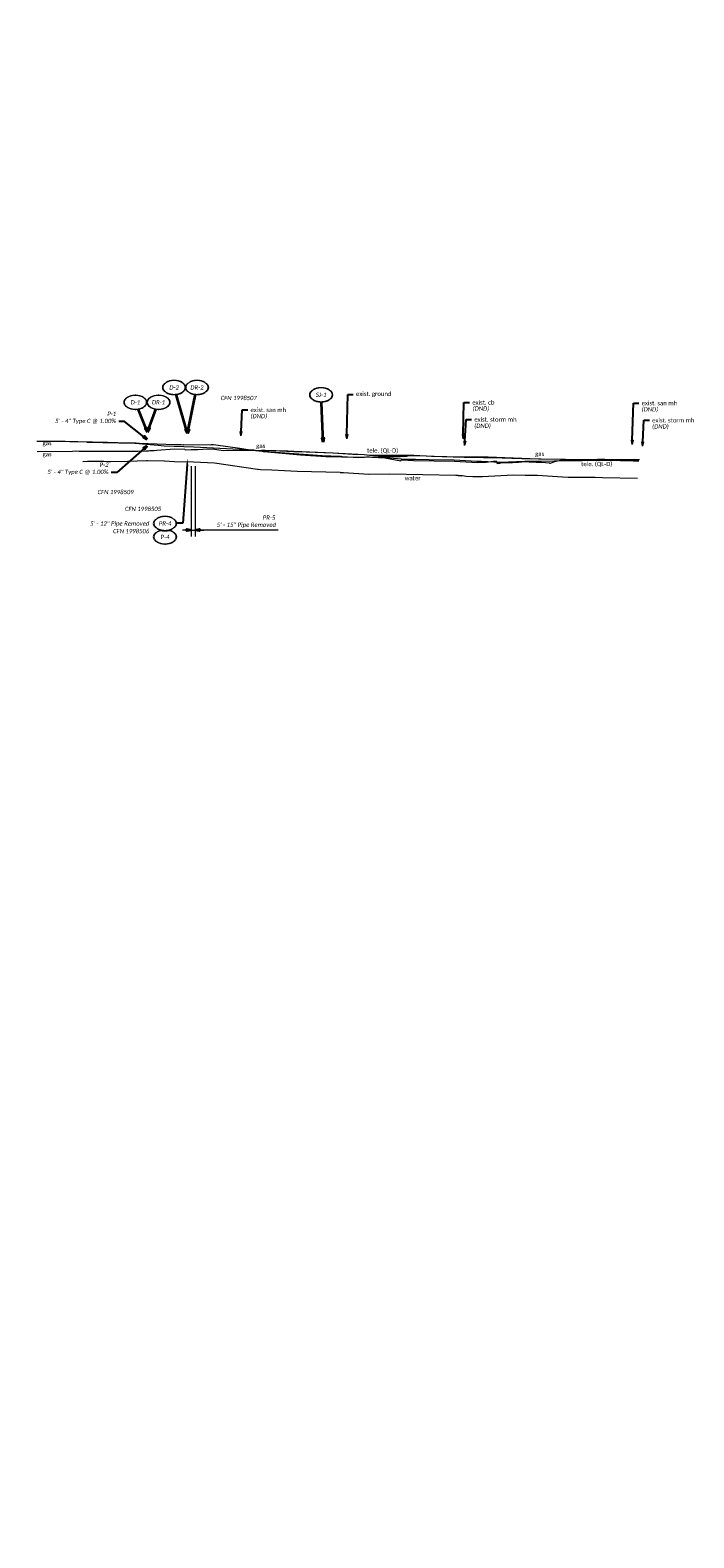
# Model space of a CAD drawing. Header units: feet. Extents: x 0 to 2274384, y 0 to 503175.
# Tile 2 of 9: x 2273951 to 2274384, y 501209 to 502192. Entities that reach past the tile are written whole.
import ezdxf
from ezdxf import colors
from ezdxf.entities.mleader import LeaderData, LeaderLine
from ezdxf.enums import TextEntityAlignment as Align
from ezdxf.math import Vec2, Vec3

# ---------------------------------------------------------------- set-up
doc = ezdxf.new("R2010")
doc.units = ezdxf.units.FT
doc.header["$LTSCALE"] = 20
doc.header["$MEASUREMENT"] = 0
for name, pattern in [('gasex', [0]), ('teleex', [0]), ('waterex', [0])]:
    doc.linetypes.add(name, pattern=pattern)
doc.layers.get('0').update_dxf_attribs({"lineweight": 15, "true_color": 0xc2ced6})
doc.layers.get('Defpoints').update_dxf_attribs({"lineweight": 15})
for name, color, linetype, lineweight in [('TX_P_20', 7, 'Continuous', 35), ('TX_X_5', 7, 'Continuous', 15), ('UT_X_Water_Text', 7, 'Continuous', 15)]:
    doc.layers.add(name, color=color, linetype=linetype, lineweight=lineweight)
for name, color, linetype, lineweight, true_color in [('UT_X_Gas', 2, 'gasex', 15, 0xffff00), ('UT_X_Telecom', 7, 'teleex', 15, 0xff8000), ('UT_X_Water', 7, 'waterex', 15, 0x40e0d0)]:
    doc.layers.add(name, color=color, linetype=linetype, lineweight=lineweight, true_color=true_color)
doc.styles.add('P_Slanted - Normal Fixed Spacing', font='calibrii.ttf', dxfattribs={"height": 0.14})
doc.styles.add('Slanted-Normal', font='font31.shx', dxfattribs={"height": 0.14})
doc.styles.get("Standard").update_dxf_attribs({"font": 'arial.ttf'})
doc.styles.add('X_Straight - Normal Fixed Spacing', font='calibril.ttf', dxfattribs={"height": 0.14})
doc.dimstyles.new('Dec-1  Slanted', dxfattribs={"dimtxt": 0.14, "dimasz": 0.14, "dimexe": 0.07, "dimexo": 0.07, "dimgap": 0.07, "dimtad": 1, "dimdec": 1, "dimzin": 3, "dimdsep": 46, "dimtxsty": 'Slanted-Normal', "dimblk": 'Dim1', "dimcen": 0, "dimclrd": 95, "dimclre": 95, "dimclrt": 7, "dimadec": 1, "dimazin": 3, "dimtfac": 1, "dimtdec": 1, "dimtix": 1, "dimtofl": 0, "dimtmove": 1, "dimatfit": 3, "dimldrblk": 'Dim1', "dimfxl": 1, "dimtolj": 1, "dimtzin": 0, "dimlwd": -1, "dimlwe": -1, "dimarcsym": 0})
doc.dimstyles.new('P_Dec-0 Masked Slanted', dxfattribs={"dimtxt": 0.14, "dimasz": 0.14, "dimexe": 0.21, "dimexo": 0.21, "dimgap": 0.0625, "dimtad": 1, "dimdec": 0, "dimzin": 3, "dimdsep": 46, "dimtxsty": 'P_Slanted - Normal Fixed Spacing', "dimblk": 'Dim1', "dimcen": 0.035, "dimclrd": 95, "dimclre": 95, "dimclrt": 7, "dimaunit": 1, "dimadec": 3, "dimazin": 2, "dimtfac": 1, "dimtdec": 0, "dimtix": 1, "dimtmove": 1, "dimatfit": 3, "dimldrblk": 'Dim1', "dimfxl": 1, "dimtfill": 1, "dimtolj": 1, "dimtzin": 0, "dimlwd": 15, "dimlwe": 15, "dimarcsym": 0})

# ---------------------------------------------------------------- blocks, each defined once
blk = doc.blocks.new('Dim1')
h = blk.add_hatch(color=4)
h.dxf.hatch_style = 1
h.paths.add_polyline_path([(0, 0), (-1, -0.2), (-1, 0.2)])
at = {"color": 4}
blk.add_lwpolyline([(0, 0), (-1, -0.2), (-1, 0.2), (0, 0)], dxfattribs=at)
blk = doc.blocks.new('*D1353')
at = {"layer": 'Defpoints', "color": 0, "transparency": 16777216}
for p in [(2274056.46, 501912.13), (2274059.1, 501912.13), (2274059.1, 501866.15)]:
    blk.add_point(p, dxfattribs=at)
at = {"layer": 'TX_P_20', "color": 95, "linetype": 'Continuous', "lineweight": 15, "transparency": 16777216}
for p, q in [((2274056.46, 501907.93), (2274056.46, 501861.95)), ((2274059.1, 501907.93), (2274059.1, 501861.95)), ((2274053.66, 501866.15), (2274050.86, 501866.15)), ((2274056.46, 501866.15), (2274059.1, 501866.15)), ((2274056.46, 501866.15), (2274059.1, 501866.15)), ((2274113.14, 501866.15), (2274059.1, 501866.15)), ((2274061.9, 501866.15), (2274064.7, 501866.15))]:
    blk.add_line(p, q, dxfattribs=at)
at = {"layer": 'TX_P_20', "color": 95, "lineweight": 15, "transparency": 16777216, "xscale": 2.8, "yscale": 2.8, "zscale": 2.8}
blk.add_blockref('Dim1', (2274056.46, 501866.15), dxfattribs=at)
at = {"layer": 'TX_P_20', "color": 95, "lineweight": 15, "transparency": 16777216, "xscale": 2.8, "yscale": 2.8, "zscale": 2.8, "rotation": 180}
blk.add_blockref('Dim1', (2274059.1, 501866.15), dxfattribs=at)
at = {"layer": 'TX_P_20', "color": 7, "transparency": 16777216, "insert": (2274092.37, 501871.62), "char_height": 2.8, "attachment_point": 5, "style": 'P_Slanted - Normal Fixed Spacing', "bg_fill": 3, "box_fill_scale": 1.25, "bg_fill_color": 256, "bg_fill_true_color": 13158600, "bg_fill_transparency": 0}
blk.add_mtext('\\A1;                              PR-5\\P5\' - 15" Pipe Removed', dxfattribs=at)
blk = doc.blocks.new('*U1327')
at = {"linetype": 'ByBlock', "lineweight": -2}
blk.add_ellipse((0, 0), major_axis=(-0.35, 0), ratio=0.628571, dxfattribs=at)
for points, override in [([(-0.108, 0.129), (0, 0)], {"dimldrblk": 'DotSmall'}), ([(-0.078, -0.138), (0, 0)], {"dimscale": 1, "dimgap": 0.07, "dimtad": 0, "dimldrblk": 'None'}), ([(0.394, -0.97), (0, 0)], {"dimscale": 1, "dimgap": 0.07, "dimtad": 0})]:
    blk.add_leader(points, dimstyle='Dec-1  Slanted', override=override)
blk.add_wipeout([(0.122, 0.195), (0.066, 0.206), (-0.005, 0.21), (-0.061, 0.207), (-0.117, 0.197), (-0.172, 0.181), (-0.227, 0.155), (-0.264, 0.131), (-0.296, 0.103), (-0.321, 0.069), (-0.333, 0.044), (-0.338, 0.022), (-0.34, 0), (-0.338, -0.022), (-0.332, -0.045), (-0.323, -0.066), (-0.298, -0.101), (-0.267, -0.13), (-0.233, -0.153), (-0.178, -0.179), (-0.122, -0.196), (-0.069, -0.206), (0, -0.21), (0.058, -0.206), (0.12, -0.196), (0.176, -0.179), (0.227, -0.156), (0.263, -0.132), (0.297, -0.101), (0.321, -0.068), (0.332, -0.043), (0.338, -0.022), (0.34, 0), (0.338, 0.022), (0.332, 0.044), (0.322, 0.066), (0.303, 0.094), (0.273, 0.124), (0.23, 0.154), (0.173, 0.18)])
at = {"style": 'P_Slanted - Normal Fixed Spacing'}
blk.add_attdef('D-000', text='', height=0.14, dxfattribs=at).set_placement((0, 0), align=Align.MIDDLE)
blk = doc.blocks.new('*U1329')
at = {"linetype": 'ByBlock', "lineweight": -2}
blk.add_ellipse((0, 0), major_axis=(-0.35, 0), ratio=0.628571, dxfattribs=at)
for points, override in [([(-0.359, -0.97), (0, 0)], {"dimscale": 1, "dimgap": 0.07, "dimtad": 0}), ([(-0.108, 0.129), (0, 0)], {"dimldrblk": 'DotSmall'}), ([(-0.078, -0.138), (0, 0)], {"dimscale": 1, "dimgap": 0.07, "dimtad": 0, "dimldrblk": 'None'})]:
    blk.add_leader(points, dimstyle='Dec-1  Slanted', override=override)
blk.add_wipeout([(0.122, 0.195), (0.066, 0.206), (-0.005, 0.21), (-0.061, 0.207), (-0.117, 0.197), (-0.172, 0.181), (-0.227, 0.155), (-0.264, 0.131), (-0.296, 0.103), (-0.321, 0.069), (-0.333, 0.044), (-0.338, 0.022), (-0.34, 0), (-0.338, -0.022), (-0.332, -0.045), (-0.323, -0.066), (-0.298, -0.101), (-0.267, -0.13), (-0.233, -0.153), (-0.178, -0.179), (-0.122, -0.196), (-0.069, -0.206), (0, -0.21), (0.058, -0.206), (0.12, -0.196), (0.176, -0.179), (0.227, -0.156), (0.263, -0.132), (0.297, -0.101), (0.321, -0.068), (0.332, -0.043), (0.338, -0.022), (0.34, 0), (0.338, 0.022), (0.332, 0.044), (0.322, 0.066), (0.303, 0.094), (0.273, 0.124), (0.23, 0.154), (0.173, 0.18)])
at = {"style": 'P_Slanted - Normal Fixed Spacing'}
blk.add_attdef('D-000', text='', height=0.14, dxfattribs=at).set_placement((0, 0), align=Align.MIDDLE)
blk = doc.blocks.new('*U1328')
at = {"linetype": 'ByBlock', "lineweight": -2}
blk.add_ellipse((0, 0), major_axis=(-0.35, 0), ratio=0.628571, dxfattribs=at)
for points, override in [([(-0.308, -1.501), (0, 0)], {"dimscale": 1, "dimgap": 0.07, "dimtad": 0}), ([(-0.108, 0.129), (0, 0)], {"dimldrblk": 'DotSmall'}), ([(-0.078, -0.138), (0, 0)], {"dimscale": 1, "dimgap": 0.07, "dimtad": 0, "dimldrblk": 'None'})]:
    blk.add_leader(points, dimstyle='Dec-1  Slanted', override=override)
blk.add_wipeout([(0.122, 0.195), (0.066, 0.206), (-0.005, 0.21), (-0.061, 0.207), (-0.117, 0.197), (-0.172, 0.181), (-0.227, 0.155), (-0.264, 0.131), (-0.296, 0.103), (-0.321, 0.069), (-0.333, 0.044), (-0.338, 0.022), (-0.34, 0), (-0.338, -0.022), (-0.332, -0.045), (-0.323, -0.066), (-0.298, -0.101), (-0.267, -0.13), (-0.233, -0.153), (-0.178, -0.179), (-0.122, -0.196), (-0.069, -0.206), (0, -0.21), (0.058, -0.206), (0.12, -0.196), (0.176, -0.179), (0.227, -0.156), (0.263, -0.132), (0.297, -0.101), (0.321, -0.068), (0.332, -0.043), (0.338, -0.022), (0.34, 0), (0.338, 0.022), (0.332, 0.044), (0.322, 0.066), (0.303, 0.094), (0.273, 0.124), (0.23, 0.154), (0.173, 0.18)])
at = {"style": 'P_Slanted - Normal Fixed Spacing'}
blk.add_attdef('D-000', text='', height=0.14, dxfattribs=at).set_placement((0, 0), align=Align.MIDDLE)
blk = doc.blocks.new('*U1332')
at = {"linetype": 'ByBlock', "lineweight": -2}
blk.add_ellipse((0, 0), major_axis=(-0.35, 0), ratio=0.628571, dxfattribs=at)
for points, override in [([(-0.108, 0.129), (0, 0)], {"dimldrblk": 'DotSmall'}), ([(-0.078, -0.138), (0, 0)], {"dimscale": 1, "dimgap": 0.07, "dimtad": 0, "dimldrblk": 'None'}), ([(0.438, -1.501), (0, 0)], {"dimscale": 1, "dimgap": 0.07, "dimtad": 0})]:
    blk.add_leader(points, dimstyle='Dec-1  Slanted', override=override)
blk.add_wipeout([(0.122, 0.195), (0.066, 0.206), (-0.005, 0.21), (-0.061, 0.207), (-0.117, 0.197), (-0.172, 0.181), (-0.227, 0.155), (-0.264, 0.131), (-0.296, 0.103), (-0.321, 0.069), (-0.333, 0.044), (-0.338, 0.022), (-0.34, 0), (-0.338, -0.022), (-0.332, -0.045), (-0.323, -0.066), (-0.298, -0.101), (-0.267, -0.13), (-0.233, -0.153), (-0.178, -0.179), (-0.122, -0.196), (-0.069, -0.206), (0, -0.21), (0.058, -0.206), (0.12, -0.196), (0.176, -0.179), (0.227, -0.156), (0.263, -0.132), (0.297, -0.101), (0.321, -0.068), (0.332, -0.043), (0.338, -0.022), (0.34, 0), (0.338, 0.022), (0.332, 0.044), (0.322, 0.066), (0.303, 0.094), (0.273, 0.124), (0.23, 0.154), (0.173, 0.18)])
at = {"style": 'P_Slanted - Normal Fixed Spacing'}
blk.add_attdef('D-000', text='', height=0.14, dxfattribs=at).set_placement((0, 0), align=Align.MIDDLE)
blk = doc.blocks.new('*U1345')
at = {"linetype": 'ByBlock', "lineweight": -2}
blk.add_ellipse((0, 0), major_axis=(-0.35, 0), ratio=0.628571, dxfattribs=at)
for points, override in [([(-0.108, 0.129), (0, 0)], {"dimldrblk": 'DotSmall'}), ([(-0.078, -0.138), (0, 0)], {"dimscale": 1, "dimgap": 0.07, "dimtad": 0, "dimldrblk": 'None'}), ([(0.062, -1.544), (0, 0)], {"dimscale": 1, "dimgap": 0.07, "dimtad": 0})]:
    blk.add_leader(points, dimstyle='Dec-1  Slanted', override=override)
blk.add_wipeout([(0.122, 0.195), (0.066, 0.206), (-0.005, 0.21), (-0.061, 0.207), (-0.117, 0.197), (-0.172, 0.181), (-0.227, 0.155), (-0.264, 0.131), (-0.296, 0.103), (-0.321, 0.069), (-0.333, 0.044), (-0.338, 0.022), (-0.34, 0), (-0.338, -0.022), (-0.332, -0.045), (-0.323, -0.066), (-0.298, -0.101), (-0.267, -0.13), (-0.233, -0.153), (-0.178, -0.179), (-0.122, -0.196), (-0.069, -0.206), (0, -0.21), (0.058, -0.206), (0.12, -0.196), (0.176, -0.179), (0.227, -0.156), (0.263, -0.132), (0.297, -0.101), (0.321, -0.068), (0.332, -0.043), (0.338, -0.022), (0.34, 0), (0.338, 0.022), (0.332, 0.044), (0.322, 0.066), (0.303, 0.094), (0.273, 0.124), (0.23, 0.154), (0.173, 0.18)])
at = {"style": 'P_Slanted - Normal Fixed Spacing'}
blk.add_attdef('D-000', text='', height=0.14, dxfattribs=at).set_placement((0, 0), align=Align.MIDDLE)
blk = doc.blocks.new('*U1355')
at = {"linetype": 'ByBlock', "lineweight": -2}
blk.add_ellipse((0, 0), major_axis=(-0.35, 0), ratio=0.628571, dxfattribs=at)
for points, override in [([(-0.108, 0.129), (0, 0)], {"dimldrblk": 'DotSmall'}), ([(-0.078, -0.138), (0, 0)], {"dimscale": 1, "dimgap": 0.07, "dimtad": 0, "dimldrblk": 'None'}), ([(0.115, -0.113), (0, 0)], {"dimscale": 1, "dimgap": 0.07, "dimtad": 0})]:
    blk.add_leader(points, dimstyle='Dec-1  Slanted', override=override)
blk.add_wipeout([(0.122, 0.195), (0.066, 0.206), (-0.005, 0.21), (-0.061, 0.207), (-0.117, 0.197), (-0.172, 0.181), (-0.227, 0.155), (-0.264, 0.131), (-0.296, 0.103), (-0.321, 0.069), (-0.333, 0.044), (-0.338, 0.022), (-0.34, 0), (-0.338, -0.022), (-0.332, -0.045), (-0.323, -0.066), (-0.298, -0.101), (-0.267, -0.13), (-0.233, -0.153), (-0.178, -0.179), (-0.122, -0.196), (-0.069, -0.206), (0, -0.21), (0.058, -0.206), (0.12, -0.196), (0.176, -0.179), (0.227, -0.156), (0.263, -0.132), (0.297, -0.101), (0.321, -0.068), (0.332, -0.043), (0.338, -0.022), (0.34, 0), (0.338, 0.022), (0.332, 0.044), (0.322, 0.066), (0.303, 0.094), (0.273, 0.124), (0.23, 0.154), (0.173, 0.18)])
at = {"style": 'P_Slanted - Normal Fixed Spacing'}
blk.add_attdef('D-000', text='', height=0.14, dxfattribs=at).set_placement((0, 0), align=Align.MIDDLE)

msp = doc.modelspace()

# ---------------------------------------------------------------- linework, layer by layer
at = {"layer": 'UT_X_Gas', "flags": 128}
for points in [[(2273955.87, 501924.17), (2273974.32, 501924.09), (2273977.33, 501923.97), (2273982.42, 501923.86), (2274001.88, 501923.4), (2274001.94, 501923.4), (2274015.4, 501923.08), (2274020.59, 501922.97), (2274022.66, 501922.82), (2274045.61, 501921.99), (2274049.97, 501921.93), (2274051.15, 501921.83), (2274051.59, 501921.87), (2274069.15, 501921.81), (2274069.69, 501921.87), (2274070.08, 501921.91), (2274070.89, 501921.97), (2274072.52, 501921.83), (2274088.16, 501919.64), (2274096.2, 501918.16), (2274102.63, 501917.53), (2274103.39, 501917.48), (2274103.81, 501917.47), (2274127.76, 501915.32), (2274144.19, 501914.12), (2274145.52, 501914.1), (2274154.28, 501914.04), (2274154.41, 501913.69), (2274154.47, 501913.71), (2274154.81, 501914.04), (2274165.49, 501913.57), (2274168.97, 501913.62), (2274170.17, 501913.86), (2274182.74, 501913.24), (2274193.15, 501911.37), (2274193.22, 501912.05), (2274197.67, 501911.75), (2274201.3, 501911.62), (2274228.01, 501911.07), (2274243.02, 501910.31), (2274248.78, 501910.42), (2274253.5, 501911.16), (2274253.62, 501911.19), (2274255.25, 501911.37), (2274255.76, 501910.17), (2274256.01, 501909.67), (2274256.42, 501909.7), (2274257.59, 501909.84), (2274258.29, 501909.95), (2274265.89, 501910.28), (2274265.99, 501910.29), (2274269.76, 501910.49), (2274274.35, 501910.84), (2274276.81, 501910.64), (2274278.45, 501910.59), (2274281.27, 501910.5), (2274282.27, 501910.48), (2274284.69, 501910.34), (2274287.36, 501910.2), (2274289.88, 501909.95), (2274290.13, 501909.92), (2274290.26, 501909.89), (2274290.75, 501909.82), (2274292.78, 501910.64), (2274293.07, 501910.74), (2274293.37, 501910.79), (2274298.2, 501911.98), (2274302.08, 501912.14), (2274308, 501912.22), (2274321.29, 501912.41), (2274326.04, 501912.37), (2274348.64, 501912.17)], [(2273956.12, 501917.42), (2273978.95, 501917.65), (2273980.95, 501917.74), (2273983.29, 501917.7), (2274019.08, 501917.67), (2274021.65, 501917.58), (2274026.83, 501917.9), (2274028.58, 501917.9), (2274029.55, 501917.99), (2274030.15, 501918.02), (2274032.35, 501918.14), (2274034.06, 501918.26), (2274045.5, 501919.1), (2274052.33, 501918.93), (2274052.6, 501918.5), (2274056.42, 501918.62), (2274060.83, 501918.76), (2274063.94, 501918.86), (2274070.34, 501919.09), (2274077.18, 501918.03), (2274102.17, 501918.29), (2274104.41, 501918.33), (2274119.51, 501917.76), (2274123.25, 501917.57), (2274144.04, 501916.71), (2274149.01, 501916.54), (2274152.7, 501916.31), (2274169.28, 501915.54), (2274177.24, 501914.53), (2274178.24, 501914.45), (2274179.04, 501914.2), (2274191.67, 501914.15), (2274191.85, 501914.16), (2274192.59, 501914.21), (2274196.86, 501914.35), (2274197.56, 501914.49), (2274202.38, 501914.85), (2274204.7, 501914.71), (2274220.07, 501914.15), (2274223.16, 501914.07), (2274247.29, 501913.98), (2274247.4, 501913.96), (2274249.95, 501913.89), (2274282.91, 501912.72), (2274283.85, 501912.71), (2274284.59, 501912.7), (2274300.17, 501912.39), (2274300.69, 501912.27), (2274302.73, 501912.22), (2274306.78, 501912.15), (2274319.81, 501911.93), (2274344.53, 501911.29), (2274348.26, 501911.25)]]:
    msp.add_lwpolyline(points, dxfattribs=at)
at = {"layer": 'UT_X_Telecom', "flags": 128}
msp.add_lwpolyline([(2274103.79, 501918.28), (2274104.61, 501918.29), (2274109.65, 501918.1), (2274123.25, 501917.42), (2274131.29, 501917.09), (2274148.74, 501916.51), (2274161.89, 501915.68), (2274169.2, 501915.34), (2274172.68, 501914.9), (2274199.88, 501914.92), (2274201.58, 501915.05), (2274209.68, 501914.57), (2274213.1, 501914.36), (2274220.07, 501914.11), (2274234.38, 501913.72), (2274246.37, 501913.68), (2274246.91, 501913.58), (2274259.17, 501913.24), (2274278.38, 501912.56)], dxfattribs=at)
at = {"layer": 'UT_X_Water', "flags": 128}
msp.add_lwpolyline([(2273985.8, 501910.97), (2273988.78, 501911.05), (2273999.53, 501911), (2274002.17, 501910.92), (2274003.72, 501910.84), (2274015.03, 501911.15), (2274027.27, 501911.53), (2274027.99, 501911.54), (2274038.73, 501911.42), (2274039.04, 501911.4), (2274045.5, 501910.96), (2274057.83, 501910.58), (2274071.72, 501910.04), (2274099.76, 501905.8), (2274100.14, 501905.78), (2274101.6, 501905.74), (2274109.06, 501905.4), (2274125.47, 501904.64), (2274153.53, 501903.87), (2274153.63, 501903.8), (2274155.62, 501903.76), (2274172.27, 501902.68), (2274172.35, 501902.69), (2274185.88, 501902.86), (2274228.94, 501901.94), (2274230.22, 501901.88), (2274230.56, 501901.8), (2274231, 501901.78), (2274231.42, 501901.77), (2274232.55, 501901.68), (2274232.79, 501901.65), (2274232.91, 501901.63), (2274233.39, 501901.65), (2274234.33, 501901.56), (2274235.7, 501901.39), (2274239.96, 501901.21), (2274240.44, 501901.21), (2274246.29, 501901.1), (2274266.31, 501902.13), (2274274.18, 501901.98), (2274280.15, 501901.91), (2274282.14, 501901.88), (2274298.49, 501900.86), (2274302.24, 501900.64), (2274303.64, 501900.6), (2274310.17, 501900.56), (2274317.82, 501900.65), (2274319.84, 501900.61), (2274324.52, 501900.52), (2274347.43, 501899.98)], dxfattribs=at)

# ---------------------------------------------------------------- texts
at = {"layer": 'TX_P_20', "char_height": 2.8, "width": 46.2565, "attachment_point": 1, "line_spacing_factor": 1.14, "style": 'P_Slanted - Normal Fixed Spacing'}
for s, insert in [('CFN 1998507', (2274075.65, 501953.68)), ('CFN 1998509', (2273995.39, 501892.39)), ('CFN 1998505', (2274013.21, 501881.37))]:
    msp.add_mtext(s, dxfattribs=dict(at, insert=insert))
at = {"layer": 'TX_P_20', "char_height": 2.8, "width": 2.6507, "attachment_point": 1, "style": 'P_Slanted - Normal Fixed Spacing'}
for insert in [(2274239.91, 501946.81, -0.14), (2274350.06, 501946.28, -0.14), (2274095.07, 501941.87, -0.14), (2274240.96, 501935.59, -0.14), (2274356.92, 501935.11, -0.14)]:
    msp.add_mtext('(DND)', dxfattribs=dict(at, insert=insert))
at = {"layer": 'TX_X_5', "char_height": 2.8, "attachment_point": 1, "line_spacing_factor": 1.14, "style": 'X_Straight - Normal Fixed Spacing'}
for s, insert, width in [('gas', (2273959.55, 501924.33), 12.9468), ('gas', (2274098.83, 501922.49), 12.9468), ('tele. (QL-D)', (2274171.06, 501919.41), 28.8879), ('gas', (2273959.55, 501917.13), 12.9468), ('gas', (2274280.71, 501917.27), 12.9468), ('tele. (QL-D)', (2274310.68, 501910.65), 28.8879), ('water', (2274195.62, 501901.41), 12.9468)]:
    msp.add_mtext(s, dxfattribs=dict(at, insert=insert, width=width))

# ---------------------------------------------------------------- leaders
at = {"layer": 'TX_P_20'}
ml = msp.add_multileader_mtext('Standard', dxfattribs=at)
ml.set_content('P-2\\P5\' - 4" Type C @ 1.00%', color=7, style='P_Slanted - Normal Fixed Spacing')
ml.set_leader_properties(color=95)
ml.set_arrow_properties(name='Dim1')
ml.build(insert=Vec2(0, 0))
ml.multileader.update_dxf_attribs({"text_right_attachment_type": 3, "dogleg_length": 0.18, "arrow_head_size": 2.8, "scale": 20})
ctx = ml.context
ctx.base_point, ctx.scale, ctx.char_height, ctx.arrow_head_size, ctx.landing_gap_size, ctx.plane_origin = Vec3(2273960.61, 501908.37), 20, 2.8, 2.8, 1.8, Vec3(2273998.85, 501938.05)
ctx.right_attachment, ctx.text_align_type = 3, 2
notes = []
notes.append((ctx, [(1, (1, 1, 0), (2274007.93, 501903.61), (-1, 0), 3.6, [(0, [(2274027.79, 501921.16)], 0, [])])]))
ctx.mtext.insert, ctx.mtext.alignment, ctx.mtext.flow_direction = Vec3(2274002.53, 501910.17), 3, 5
at = {"layer": 'TX_X_5'}
ml = msp.add_multileader_mtext('Standard', dxfattribs=at)
ml.set_content('exist. ground', color=7, style='X_Straight - Normal Fixed Spacing')
ml.set_leader_properties(color=95)
ml.set_arrow_properties(name='Dim1')
ml.build(insert=Vec2(0, 0))
ml.multileader.update_dxf_attribs({"text_right_attachment_type": 3, "dogleg_length": 0.18, "arrow_head_size": 2.8, "scale": 20})
ctx = ml.context
ctx.base_point, ctx.scale, ctx.char_height, ctx.arrow_head_size, ctx.landing_gap_size, ctx.plane_origin = Vec3(2274162.11, 501954.6), 20, 2.8, 2.8, 1.8, Vec3(2274067.26, 501941.39)
ctx.right_attachment = 3
notes.append((ctx, [(0, (1, 1, 0), (2274158.51, 501954.6), (1, 0), 3.6, [(0, [(2274157.82, 501925.67)], 0, [])])]))
ctx.mtext.insert, ctx.mtext.flow_direction = Vec3(2274163.91, 501956.4), 5
ml = msp.add_multileader_mtext('Standard', dxfattribs=at)
ml.set_content('exist. cb', color=7, style='X_Straight - Normal Fixed Spacing')
ml.set_leader_properties(color=95)
ml.set_arrow_properties(name='Dim1')
ml.build(insert=Vec2(0, 0))
ml.multileader.update_dxf_attribs({"text_right_attachment_type": 3, "dogleg_length": 0.18, "arrow_head_size": 2.8, "scale": 20})
ctx = ml.context
ctx.base_point, ctx.scale, ctx.char_height, ctx.arrow_head_size, ctx.landing_gap_size, ctx.plane_origin = Vec3(2274237.87, 501949.37, 1155.62), 20, 2.8, 2.8, 1.8, Vec3(2274176.86, 501985.6, 1155.62)
ctx.right_attachment = 3
notes.append((ctx, [(1, (1, 1, 0), (2274234.27, 501949.37, 1155.62), (1, 0), 3.6, [(0, [(2274233.69, 501925.61, 1155.62)], 0, [])])]))
ctx.mtext.insert, ctx.mtext.flow_direction = Vec3(2274239.67, 501950.79, 1155.62), 5
ml = msp.add_multileader_mtext('Standard', dxfattribs=at)
ml.set_content('exist. san mh', color=7, style='X_Straight - Normal Fixed Spacing')
ml.set_leader_properties(color=95)
ml.set_arrow_properties(name='Dim1')
ml.build(insert=Vec2(0, 0))
ml.multileader.update_dxf_attribs({"text_right_attachment_type": 3, "dogleg_length": 0.18, "arrow_head_size": 2.8, "scale": 20})
ctx = ml.context
ctx.base_point, ctx.scale, ctx.char_height, ctx.arrow_head_size, ctx.landing_gap_size, ctx.plane_origin = Vec3(2274348.29, 501948.91, 1155.62), 20, 2.8, 2.8, 1.8, Vec3(2274276.14, 502000.34, 1155.62)
ctx.right_attachment = 3
notes.append((ctx, [(1, (1, 1, 0), (2274344.69, 501948.91, 1155.62), (1, 0), 3.6, [(0, [(2274343.89, 501922.06, 1155.62)], 0, [])])]))
ctx.mtext.insert, ctx.mtext.flow_direction = Vec3(2274350.09, 501950.32, 1155.62), 5
ml = msp.add_multileader_mtext('Standard', dxfattribs=at)
ml.set_content('exist. san mh', color=7, style='X_Straight - Normal Fixed Spacing')
ml.set_leader_properties(color=95)
ml.set_arrow_properties(name='Dim1')
ml.build(insert=Vec2(0, 0))
ml.multileader.update_dxf_attribs({"text_right_attachment_type": 3, "dogleg_length": 0.18, "arrow_head_size": 2.8, "scale": 20})
ctx = ml.context
ctx.base_point, ctx.scale, ctx.char_height, ctx.arrow_head_size, ctx.landing_gap_size, ctx.plane_origin = Vec3(2274093.31, 501944.49, 1155.62), 20, 2.8, 2.8, 1.8, Vec3(2274021.16, 501995.92, 1155.62)
ctx.right_attachment = 3
notes.append((ctx, [(1, (1, 1, 0), (2274089.71, 501944.49, 1155.62), (1, 0), 3.6, [(0, [(2274088.81, 501927.69, 1155.62)], 0, [])])]))
ctx.mtext.insert, ctx.mtext.flow_direction = Vec3(2274095.11, 501945.91, 1155.62), 5
ml = msp.add_multileader_mtext('Standard', dxfattribs=at)
ml.set_content('exist. storm mh', color=7, style='X_Straight - Normal Fixed Spacing')
ml.set_leader_properties(color=95)
ml.set_arrow_properties(name='Dim1')
ml.build(insert=Vec2(0, 0))
ml.multileader.update_dxf_attribs({"text_right_attachment_type": 3, "dogleg_length": 0.18, "arrow_head_size": 2.8, "scale": 20})
ctx = ml.context
ctx.base_point, ctx.scale, ctx.char_height, ctx.arrow_head_size, ctx.landing_gap_size, ctx.plane_origin = Vec3(2274239.2, 501938.21, 1155.62), 20, 2.8, 2.8, 1.8, Vec3(2274167.05, 501989.64, 1155.62)
ctx.right_attachment = 3
notes.append((ctx, [(1, (1, 1, 0), (2274235.6, 501938.21, 1155.62), (1, 0), 3.6, [(0, [(2274234.7, 501921.41, 1155.62)], 0, [])])]))
ctx.mtext.insert, ctx.mtext.flow_direction = Vec3(2274241, 501939.63, 1155.62), 5
ml = msp.add_multileader_mtext('Standard', dxfattribs=at)
ml.set_content('exist. storm mh', color=7, style='X_Straight - Normal Fixed Spacing')
ml.set_leader_properties(color=95)
ml.set_arrow_properties(name='Dim1')
ml.build(insert=Vec2(0, 0))
ml.multileader.update_dxf_attribs({"text_right_attachment_type": 3, "dogleg_length": 0.18, "arrow_head_size": 2.8, "scale": 20})
ctx = ml.context
ctx.base_point, ctx.scale, ctx.char_height, ctx.arrow_head_size, ctx.landing_gap_size, ctx.plane_origin = Vec3(2274355.15, 501937.73, 1155.62), 20, 2.8, 2.8, 1.8, Vec3(2274283, 501989.16, 1155.62)
ctx.right_attachment = 3
notes.append((ctx, [(1, (1, 1, 0), (2274351.55, 501937.73, 1155.62), (1, 0), 3.6, [(0, [(2274350.65, 501920.93, 1155.62)], 0, [])])]))
ctx.mtext.insert, ctx.mtext.flow_direction = Vec3(2274356.95, 501939.15, 1155.62), 5
at = {"layer": 'UT_X_Water_Text'}
ml = msp.add_multileader_mtext('Standard', dxfattribs=at)
ml.set_content('8" water', color=256, style='X_Straight - Normal Fixed Spacing')
ml.set_leader_properties()
ml.set_arrow_properties(name='Dim1')
ml.build(insert=Vec2(0, 0))
ml.multileader.update_dxf_attribs({"text_left_attachment_type": 2, "text_right_attachment_type": 2, "dogleg_length": 0.18, "arrow_head_size": 2.8, "scale": 20})
ctx = ml.context
ctx.base_point, ctx.scale, ctx.char_height, ctx.arrow_head_size, ctx.landing_gap_size, ctx.plane_origin, ctx.plane_x_axis, ctx.plane_y_axis = Vec3(2274035.72, 502722.03, 2311.3), 20, 2.8, 2.8, 1.8, Vec3(2273972.62, 502772.83, 2311.3), Vec3(0.999991, -0.004269), Vec3(0.004269, 0.999991)
ctx.left_attachment, ctx.right_attachment, ctx.text_align_type = 2, 2, 1
notes.append((ctx, [(0, (0, 0, 0), (0, 0), (1, 0), 1, [])]))
ctx.mtext.insert, ctx.mtext.text_direction, ctx.mtext.rotation, ctx.mtext.width, ctx.mtext.alignment, ctx.mtext.flow_direction = Vec3(2274045, 502723.42, 2311.3), Vec3(0.999991, -0.004269), 6.278916, 28.4125, 2, 5
ml = msp.add_multileader_mtext('Standard', dxfattribs=at)
ml.set_content('8" water', color=256, style='X_Straight - Normal Fixed Spacing')
ml.set_leader_properties()
ml.set_arrow_properties(name='Dim1')
ml.build(insert=Vec2(0, 0))
ml.multileader.update_dxf_attribs({"text_left_attachment_type": 2, "text_right_attachment_type": 2, "dogleg_length": 0.18, "arrow_head_size": 2.8, "scale": 20})
ctx = ml.context
ctx.base_point, ctx.scale, ctx.char_height, ctx.arrow_head_size, ctx.landing_gap_size, ctx.plane_origin, ctx.plane_x_axis, ctx.plane_y_axis = Vec3(2273879.73, 502715.65, 2311.3), 20, 2.8, 2.8, 1.8, Vec3(2273777.03, 502771.04, 2311.3), Vec3(-1, 0), Vec3(0, -1)
ctx.left_attachment, ctx.right_attachment, ctx.text_align_type = 2, 2, 1
notes.append((ctx, [(0, (0, 0, 0), (0, 0), (1, 0), 1, [])]))
ctx.mtext.insert, ctx.mtext.text_direction, ctx.mtext.rotation, ctx.mtext.width, ctx.mtext.alignment, ctx.mtext.flow_direction = Vec3(2273870.46, 502714.22, 2311.3), Vec3(-1, 0), 3.141593, 28.4125, 2, 5
ml = msp.add_multileader_mtext('Standard', dxfattribs=at)
ml.set_content('12" water', color=256, style='X_Straight - Normal Fixed Spacing')
ml.set_leader_properties()
ml.set_arrow_properties(name='Dim1')
ml.build(insert=Vec2(0, 0))
ml.multileader.update_dxf_attribs({"text_left_attachment_type": 2, "text_right_attachment_type": 2, "dogleg_length": 0.18, "arrow_head_size": 2.8, "scale": 20})
ctx = ml.context
ctx.base_point, ctx.scale, ctx.char_height, ctx.arrow_head_size, ctx.landing_gap_size, ctx.plane_origin, ctx.plane_x_axis, ctx.plane_y_axis = Vec3(2273809.92, 502518.52, 2311.3), 20, 2.8, 2.8, 1.8, Vec3(2273829.34, 502468.77, 2311.3), Vec3(-1, 0), Vec3(0, -1)
ctx.left_attachment, ctx.right_attachment, ctx.text_align_type = 2, 2, 1
notes.append((ctx, [(0, (0, 0, 0), (0, 0), (1, 0), 1, [])]))
ctx.mtext.insert, ctx.mtext.text_direction, ctx.mtext.rotation, ctx.mtext.width, ctx.mtext.defined_height, ctx.mtext.alignment, ctx.mtext.flow_direction = Vec3(2273799.64, 502517.09, 2311.3), Vec3(-1, 0), 3.141593, 47.5736, 1.28, 2, 5
for ctx, leaders in notes:
    for number, flags, end, landing, length, lines in leaders:
        leader = LeaderData()
        leader.index, (leader.has_last_leader_line, leader.has_dogleg_vector, leader.attachment_direction) = number, flags
        leader.last_leader_point, leader.dogleg_vector, leader.dogleg_length = Vec3(end), Vec3(landing), length
        for number, points, colour, breaks in lines:
            line = LeaderLine()
            line.index, line.vertices, line.color, line.breaks = number, Vec3.list(points), colors.encode_raw_color(colour), breaks
            leader.lines.append(line)
        ctx.leaders.append(leader)

# ---------------------------------------------------------------- next in the draw order: block references
at = {"layer": 'TX_P_20', "xscale": 20, "yscale": 20, "zscale": 20}
for name, p, values in [('*U1328', (2274060.2, 501959.15), {'D-000': 'DR-2'}), ('*U1345', (2274141.14, 501954.37), {'D-000': 'SJ-1'}), ('*U1327', (2274020.06, 501949.47), {'D-000': 'D-1'})]:
    msp.add_blockref(name, p, dxfattribs=at).add_auto_attribs(values)

# ---------------------------------------------------------------- next in the draw order: linework, layer by layer
at = {"layer": 'UT_X_Telecom', "flags": 128}
msp.add_lwpolyline([(2273988.34, 501923.57), (2274019.73, 501922.86), (2274034.81, 501921.57), (2274038.71, 501921.07), (2274058.14, 501920.54), (2274096.41, 501918.45), (2274097.16, 501918.47), (2274098.46, 501918.31), (2274111.68, 501916.96), (2274114.36, 501916.75), (2274144.88, 501914.52), (2274147.56, 501914.47), (2274153.84, 501914.44), (2274154.02, 501913.95), (2274154.42, 501914.38), (2274155.01, 501913.94), (2274167.64, 501913.7), (2274169.39, 501913.6), (2274170.65, 501913.86), (2274170.7, 501913.96), (2274172.59, 501913.92), (2274185.86, 501913.26), (2274193.34, 501912.57), (2274193.6, 501912.56), (2274198.07, 501912.31), (2274202.72, 501912.4), (2274211.48, 501912.21), (2274227.91, 501911.87), (2274242.68, 501911.13), (2274245.63, 501911.03), (2274257.77, 501910.48), (2274273.89, 501911.16), (2274274.1, 501911.17), (2274274.18, 501911.17), (2274274.28, 501911.18), (2274274.37, 501911.17), (2274274.44, 501911.17), (2274274.46, 501911.17), (2274274.51, 501911.17), (2274348.18, 501912.05)], dxfattribs=at)

# ---------------------------------------------------------------- next in the draw order: block references
at = {"layer": 'TX_P_20', "xscale": 20, "yscale": 20, "zscale": 20}
msp.add_blockref('*U1329', (2274035.13, 501949.47), dxfattribs=at).add_auto_attribs({'D-000': 'DR-1'})

# ---------------------------------------------------------------- next in the draw order: block references
msp.add_blockref('*U1332', (2274045.28, 501959.15), dxfattribs=at).add_auto_attribs({'D-000': 'D-2'})

# ---------------------------------------------------------------- next in the draw order: dimensions: what is measured, and where the dimension line sits
at = {"layer": 'TX_P_20'}
dim = msp.add_linear_dim(base=(2274059.1, 501866.15), p1=(2274056.46, 501912.13), p2=(2274059.1, 501912.13), angle=0, text='                              PR-5\\P5\' - 15" Pipe Removed', dimstyle='P_Dec-0 Masked Slanted', override={"dimpost": "'"}, dxfattribs=at)
dim.commit()
dim.dimension.update_dxf_attribs({"geometry": '*D1353', "text_midpoint": (2274092.37, 501867.61), "dimtype": 161})

# ---------------------------------------------------------------- next in the draw order: leaders
ml = msp.add_multileader_mtext('Standard', dxfattribs=at)
ml.set_content('P-1\\P5\' - 4" Type C @ 1.00%', color=7, style='P_Slanted - Normal Fixed Spacing')
ml.set_leader_properties(color=95)
ml.set_arrow_properties(name='Dim1')
ml.build(insert=Vec2(0, 0))
ml.multileader.update_dxf_attribs({"text_right_attachment_type": 3, "dogleg_length": 0.18, "arrow_head_size": 2.8, "scale": 20})
ctx = ml.context
ctx.base_point, ctx.scale, ctx.char_height, ctx.arrow_head_size, ctx.landing_gap_size, ctx.plane_origin = Vec3(2273965.57, 501941.6), 20, 2.8, 2.8, 1.8, Vec3(2273998.85, 501942.09)
ctx.right_attachment, ctx.text_align_type = 3, 2
notes = []
notes.append((ctx, [(1, (1, 1, 0), (2274012.9, 501936.85), (-1, 0), 3.6, [(0, [(2274027.79, 501925.2)], 0, [])])]))
ctx.mtext.insert, ctx.mtext.alignment, ctx.mtext.flow_direction = Vec3(2274007.5, 501943.39), 3, 5
for ctx, leaders in notes:
    for number, flags, end, landing, length, lines in leaders:
        leader = LeaderData()
        leader.index, (leader.has_last_leader_line, leader.has_dogleg_vector, leader.attachment_direction) = number, flags
        leader.last_leader_point, leader.dogleg_vector, leader.dogleg_length = Vec3(end), Vec3(landing), length
        for number, points, colour, breaks in lines:
            line = LeaderLine()
            line.index, line.vertices, line.color, line.breaks = number, Vec3.list(points), colors.encode_raw_color(colour), breaks
            leader.lines.append(line)
        ctx.leaders.append(leader)

# ---------------------------------------------------------------- next in the draw order: block references
at = {"layer": 'TX_P_20', "xscale": 20, "yscale": 20, "zscale": 20}
msp.add_blockref('*U1355', (2274039.39, 501861.7), dxfattribs=at).add_auto_attribs({'D-000': 'P-4'})

# ---------------------------------------------------------------- next in the draw order: texts
at = {"layer": 'TX_P_20', "char_height": 2.8, "attachment_point": 1, "line_spacing_factor": 1.14, "style": 'P_Slanted - Normal Fixed Spacing'}
for s, insert, width in [('5\' - 12" Pipe Removed', (2273990.5, 501871.84), 41.8137), ('CFN 1998506', (2274005.51, 501866.9), 46.2565)]:
    msp.add_mtext(s, dxfattribs=dict(at, insert=insert, width=width))

# ---------------------------------------------------------------- next in the draw order: leaders
at = {"layer": 'TX_P_20'}
ml = msp.add_multileader_mtext('Standard', dxfattribs=at)
ml.set_content('', color=256)
ml.set_leader_properties()
ml.build(insert=Vec2(0, 0))
ml.multileader.update_dxf_attribs({"dogleg_length": 0.36, "arrow_head_size": 3.6})
ctx = ml.context
ctx.base_point, ctx.char_height, ctx.arrow_head_size, ctx.landing_gap_size, ctx.plane_origin = Vec3(2274040.12, 501870.69), 3.6, 3.6, 1.8, Vec3(2274054.08, 501914.39)
ctx.text_align_type = 2
notes = []
notes.append((ctx, [(0, (1, 1, 0), (2274050.92, 501870.69), (-1, 0), 7.2, [(0, [(2274054.04, 501912.53)], 0, [])])]))
ctx.mtext.insert, ctx.mtext.alignment, ctx.mtext.flow_direction = Vec3(2274041.92, 501872.49), 3, 5
for ctx, leaders in notes:
    for number, flags, end, landing, length, lines in leaders:
        leader = LeaderData()
        leader.index, (leader.has_last_leader_line, leader.has_dogleg_vector, leader.attachment_direction) = number, flags
        leader.last_leader_point, leader.dogleg_vector, leader.dogleg_length = Vec3(end), Vec3(landing), length
        for number, points, colour, breaks in lines:
            line = LeaderLine()
            line.index, line.vertices, line.color, line.breaks = number, Vec3.list(points), colors.encode_raw_color(colour), breaks
            leader.lines.append(line)
        ctx.leaders.append(leader)

# ---------------------------------------------------------------- next in the draw order: block references
at = {"layer": 'TX_P_20', "xscale": 20, "yscale": 20, "zscale": 20}
msp.add_blockref('*U1355', (2274039.39, 501870.5), dxfattribs=at).add_auto_attribs({'D-000': 'PR-4'})

doc.saveas('drawing.dxf')
